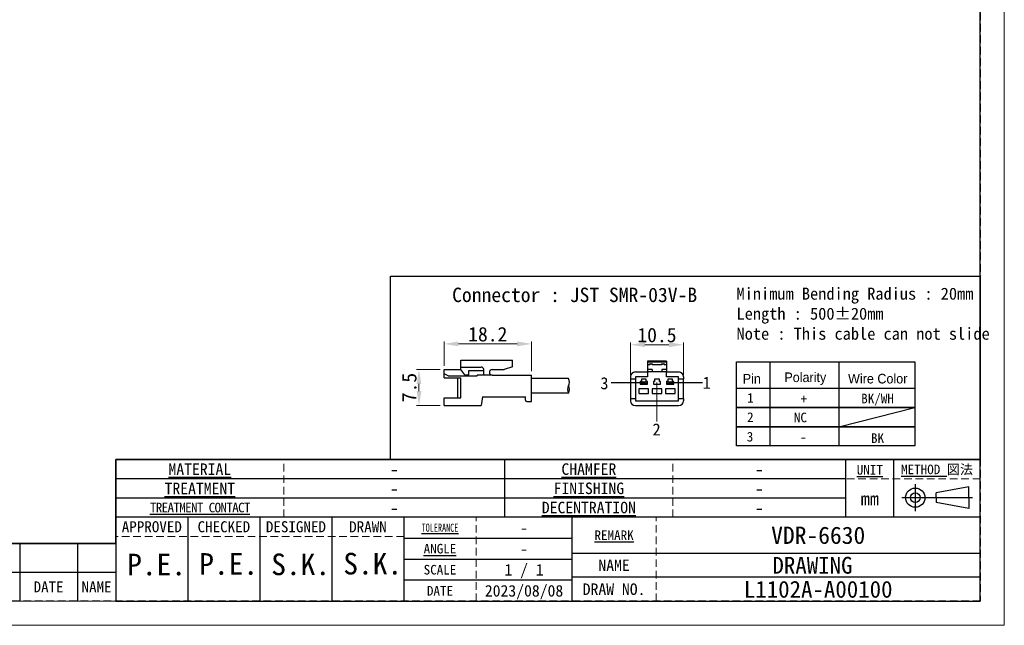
# Model space of a CAD drawing. Header units: millimetres. Extents: x -201 to 202, y 143 to 428.
# Tile 2 of 11: x -4 to 202, y 143 to 269. Entities that reach past the tile are written whole.
import ezdxf
from ezdxf.enums import TextEntityAlignment as Align

# ---------------------------------------------------------------- set-up
doc = ezdxf.new("R2010")
doc.units = ezdxf.units.MM
doc.header["$LTSCALE"] = 0.25
doc.linetypes.add('HIDDEN', pattern=[9.525, 6.35, -3.175])
doc.layers.add('CABLE 3P', color=7, linetype='Continuous')
doc.layers.add('FORM', color=7, linetype='Continuous')
doc.layers.add('DIMENSION', color=6, linetype='Continuous', lineweight=9)
doc.layers.add('TXT1', color=5, linetype='Continuous', lineweight=15)
doc.layers.add('EMPTY LINE', color=252, linetype='Continuous', lineweight=0, plot=False)
doc.styles.add('(TNK)aSS', font='txt', dxfattribs={"width": 0.75, "oblique": 15, "height": 3.5})
doc.styles.get("Standard").update_dxf_attribs({"font": 'arial.ttf'})
doc.styles.add('takachi1', font='msgothic.ttc', dxfattribs={"height": 2.5})
doc.styles.add('VS Standard', font='msgothic.ttc', dxfattribs={"height": 3})
doc.styles.add('VS Standard(小)', font='txt', dxfattribs={"height": 2.4})
doc.dimstyles.new('TMIZO', dxfattribs={"dimscale": 0, "dimtxt": 3.5, "dimasz": 3, "dimexe": 0.5, "dimexo": 0.8, "dimgap": 0.5, "dimtad": 3, "dimtoh": 1, "dimdec": 1, "dimrnd": 0.005, "dimdsep": 46, "dimtxsty": '(TNK)aSS', "dimcen": 0, "dimclrd": 5, "dimclre": 5, "dimclrt": 5, "dimaunit": 1, "dimadec": 0, "dimazin": 2, "dimtfac": 1, "dimtdec": 1, "dimtmove": 0, "dimatfit": 3, "dimfxl": 1, "dimtzin": 0, "dimlwd": -1, "dimlwe": -1, "dimarcsym": 0})

# ---------------------------------------------------------------- blocks, each defined once
blk = doc.blocks.new('表題欄金物用_ver2.0.0')
at = {"layer": 'FORM', "color": 0}
for p, q in [((-11, 40.5), (-191, 40.5)), ((-191, 40.5), (-191, 28.5)), ((-110, 28.49), (-110, 40.5)), ((-39, 28.49), (-39, 40.49)), ((-29, 28.49), (-29, 40.49)), ((-11, 28.5), (-11, 40.5)), ((-39, 36.5), (-191, 36.5)), ((-24.54, 35.38), (-24.54, 29.78)), ((-13.42, 34.8), (-20.21, 33.59)), ((-20.21, 32.58), (-20.21, 33.59)), ((-13.42, 32.58), (-13.42, 34.8)), ((-39, 32.5), (-191, 32.5)), ((-27.34, 32.58), (-12.62, 32.58)), ((-20.21, 32.58), (-20.21, 31.57)), ((-13.42, 30.35), (-20.21, 31.57)), ((-13.42, 32.58), (-13.42, 30.35)), ((-11, 28.5), (-191, 28.5)), ((-191, 28.5), (-191, 11)), ((-176, 28.5), (-176, 11)), ((-161, 28.5), (-161, 11)), ((-146, 28.5), (-146, 11)), ((-131, 28.5), (-131, 11)), ((-96, 11), (-96, 28.5)), ((-11, 11), (-11, 28.5)), ((-211, 23), (-272, 23)), ((-211, 23), (-211, 17)), ((-199, 23), (-211, 23)), ((-199, 23), (-199, 17)), ((-191, 23), (-199, 23)), ((-131, 24.12), (-96, 24.12)), ((-96, 21), (-11, 21)), ((-131, 19.75), (-96, 19.75)), ((-211, 17), (-272, 17)), ((-211, 17), (-211, 11)), ((-199, 17), (-211, 17)), ((-199, 17), (-199, 11)), ((-191, 17), (-199, 17)), ((-96, 15.38), (-131, 15.38)), ((-11, 16), (-96, 16)), ((-191, 11), (-11, 11))]:
    blk.add_line(p, q, dxfattribs=at)
at = {"layer": 'FORM', "color": 0, "linetype": 'HIDDEN', "lineweight": 9}
for p, q in [((-156, 28.49), (-156, 40.49)), ((-75, 28.49), (-75, 40.49)), ((-11, 36.5), (-39, 36.5)), ((-116, 11), (-116, 28.5)), ((-78.5, 11), (-78.5, 28.5)), ((-131, 24.5), (-191, 24.5))]:
    blk.add_line(p, q, dxfattribs=at)
at = {"layer": 'FORM', "color": 0, "lineweight": 15}
blk.add_line((-191, 11), (-286, 11), dxfattribs=at)
at = {"layer": 'FORM', "color": 0}
for radius in [2, 1]:
    blk.add_circle((-24.54, 32.58), radius, dxfattribs=at)
at = {"layer": 'FORM', "color": 0, "attachment_point": 5}
for s, insert, char_height, width, style in [('{\\LMATERIAL}', (-173.5, 38.5), 2.4, 36.5, 'VS Standard(小)'), ('{\\LCHAMFER}   ', (-92.5, 38.5), 2.4, 35, 'VS Standard(小)'), ('{\\LUNIT}', (-34, 38.35), 2, 20, 'VS Standard'), ('{\\LMETHOD} 図法', (-20, 38.35), 2, 20, 'VS Standard'), ('{\\LTREATMENT}', (-173.5, 34.5), 2.4, 36.5, 'VS Standard(小)'), ('{\\LFINISHING}', (-92.5, 34.5), 2.4, 35, 'VS Standard(小)'), ('mm', (-34, 32.35), 2.8, 20, 'VS Standard'), ('{\\T0.9;\\LTREATMENT CONTACT}', (-173.5, 30.5), 2, 36.5, 'VS Standard(小)'), ('{\\LDECENTRATION} ', (-92.5, 30.5), 2.4, 35, 'VS Standard(小)'), ('{\\fＭＳ ゴシック|b0|i0|c128|p49;APPROVED}', (-183.5, 26.5), 2.3, 15, 'VS Standard'), ('{\\fＭＳ ゴシック|b0|i0|c128|p49;CHECKED}', (-168.5, 26.5), 2.3, 15, 'VS Standard'), ('{\\fＭＳ ゴシック|b0|i0|c128|p49;DESIGNED}', (-153.5, 26.5), 2.3, 15, 'VS Standard'), ('{\\fＭＳ ゴシック|b0|i0|c128|p49;DRAWN}', (-138.5, 26.5), 2.3, 15, 'VS Standard'), ('{\\W0.7;\\LTOLERANCE\\l }', (-123.5, 26.31), 1.7, 20, 'VS Standard(小)'), ('{\\LANGLE}', (-123.5, 21.94), 2, 14.9784, 'VS Standard(小)'), ('SCALE', (-123.5, 17.56), 2, 15, 'VS Standard(小)'), ('{\\fＭＳ ゴシック|b0|i0|c128|p49;NAME}', (-87.25, 18.5), 2.4, 15, 'VS Standard(小)'), ('{\\fＭＳ ゴシック|b0|i0|c128|p49;DRAW NO.}', (-87.25, 13.5), 2.4, 15, 'VS Standard(小)'), ('{\\fMS Gothic|b0|i0|c128|p49;DATE}', (-204.99, 14), 2.3, 12, 'VS Standard'), ('NAME', (-195, 14), 2.3, 8, 'VS Standard'), ('{\\fＭＳ ゴシック|b0|i0|c128|p49;DATE}', (-123.5, 13.19), 2, 15, 'VS Standard(小)')]:
    blk.add_mtext(s, dxfattribs=dict(at, insert=insert, char_height=char_height, width=width, style=style))
at = {"layer": 'FORM', "color": 0, "insert": (-87.25, 24.75), "char_height": 2, "width": 16, "attachment_point": 5, "line_spacing_factor": 0.8, "style": 'VS Standard'}
blk.add_mtext('\\pxsm0.9;{\\LREMARK}   ', dxfattribs=at)
at = {"layer": 'FORM', "color": 0}
for tag, height, style, p in [('材料', 2.8, 'VS Standard', (-133, 38.5)), ('一般面取', 2.8, 'VS Standard', (-57, 38.5)), ('処理', 2.8, 'VS Standard', (-133, 34.5)), ('仕上', 2.8, 'VS Standard', (-57, 34.5)), ('処理接点', 2.8, 'VS Standard', (-133, 30.5)), ('偏芯', 2.8, 'VS Standard', (-57, 30.5)), ('一般公差', 2.4, 'VS Standard(小)', (-106, 26.31)), ('適用（機種名）', 3.6, 'VS Standard', (-44.75, 24.75)), ('角度', 2.4, 'VS Standard(小)', (-106, 21.94)), ('SCALE', 2.4, 'VS Standard(小)', (-106, 17.56)), ('NAME', 3.5, 'VS Standard', (-44.75, 18.5)), ('DATE', 2.4, 'VS Standard(小)', (-106, 13.19)), ('DRAW_NO.', 3.5, 'VS Standard', (-44.75, 13.5))]:
    blk.add_attdef(tag, text='', height=height, dxfattribs=dict(at, style=style)).set_placement(p, align=Align.MIDDLE_CENTER)
at = {"layer": 'FORM', "color": 0, "style": 'VS Standard'}
for tag, p in [('APPROVED', (-182.5, 15.06)), ('CHECKED', (-167.5, 15.18)), ('DESIGNED', (-152.5, 15.09)), ('DRAWN', (-137.5, 15.23))]:
    blk.add_attdef(tag, text='', height=4.5, dxfattribs=at).set_placement(p, align=Align.BOTTOM_CENTER)
blk = doc.blocks.new('*D84')
at = {"layer": 'Defpoints', "color": 0}
for p in [(134.68, 201.16), (123.68, 193.99), (134.68, 193.99)]:
    blk.add_point(p, dxfattribs=at)
at = {"layer": 'DIMENSION', "color": 0}
for p, q in [((123.68, 194.79), (123.68, 201.66)), ((126.68, 201.16), (131.68, 201.16)), ((134.68, 194.79), (134.68, 201.66))]:
    blk.add_line(p, q, dxfattribs=at)
for points in [[(126.68, 201.66), (126.68, 200.66), (123.68, 201.16)], [(131.68, 200.66), (131.68, 201.66), (134.68, 201.16)]]:
    blk.add_solid(points, dxfattribs=at)
at = {"layer": 'DIMENSION', "color": 0, "insert": (129.18, 203.16), "char_height": 3, "attachment_point": 5, "style": 'VS Standard'}
blk.add_mtext('10.5', dxfattribs=at)
blk = doc.blocks.new('*D85')
at = {"layer": 'Defpoints', "color": 0}
for p in [(84.85, 196), (79.63, 188.51), (84.87, 188.51)]:
    blk.add_point(p, dxfattribs=at)
at = {"layer": 'DIMENSION', "color": 0}
for p, q in [((84.05, 196), (79.13, 196)), ((79.63, 193), (79.63, 191.51)), ((84.07, 188.51), (79.13, 188.51))]:
    blk.add_line(p, q, dxfattribs=at)
for points in [[(80.13, 193), (79.13, 193), (79.63, 196)], [(79.13, 191.51), (80.13, 191.51), (79.63, 188.51)]]:
    blk.add_solid(points, dxfattribs=at)
at = {"layer": 'DIMENSION', "color": 0, "insert": (77.63, 192.25), "char_height": 3, "attachment_point": 5, "rotation": 90, "style": 'VS Standard'}
blk.add_mtext('7.5', dxfattribs=at)
blk = doc.blocks.new('*D86')
at = {"layer": 'Defpoints', "color": 0}
for p in [(103.06, 201.34), (84.85, 195.98), (103.06, 194.86)]:
    blk.add_point(p, dxfattribs=at)
at = {"layer": 'DIMENSION', "color": 0}
for p, q in [((84.85, 196.78), (84.85, 201.84)), ((87.85, 201.34), (100.06, 201.34)), ((103.06, 195.66), (103.06, 201.84))]:
    blk.add_line(p, q, dxfattribs=at)
for points in [[(87.85, 201.84), (87.85, 200.84), (84.85, 201.34)], [(100.06, 200.84), (100.06, 201.84), (103.06, 201.34)]]:
    blk.add_solid(points, dxfattribs=at)
at = {"layer": 'DIMENSION', "color": 0, "insert": (93.95, 203.34), "char_height": 3, "attachment_point": 5, "style": 'VS Standard'}
blk.add_mtext('18.2', dxfattribs=at)

msp = doc.modelspace()

# ---------------------------------------------------------------- linework, layer by layer
at = {"layer": 'CABLE 3P'}
for p, q in [((88.374, 197.979), (99.074, 197.979)), ((88.374, 195.979), (88.374, 197.979)), ((88.374, 197.979), (99.074, 197.979)), ((88.374, 195.979), (88.374, 197.979)), ((99.074, 196.583), (99.074, 197.979)), ((131.184, 197.738), (127.184, 197.738)), ((127.184, 197.738), (127.184, 197.509)), ((131.184, 197.509), (127.184, 197.509)), ((127.184, 197.509), (127.184, 196.988)), ((127.684, 196.988), (127.184, 196.988)), ((127.184, 196.988), (127.184, 195.988)), ((127.584, 196.988), (127.584, 196.997)), ((127.784, 197.188), (127.684, 197.088)), ((127.684, 197.088), (127.684, 196.988)), ((128.184, 197.088), (127.684, 197.088)), ((127.784, 197.197), (127.784, 197.188)), ((127.784, 197.197), (128.084, 197.197)), ((127.784, 197.188), (128.084, 197.188)), ((128.084, 197.197), (128.084, 197.188)), ((128.084, 197.188), (128.184, 197.088)), ((128.184, 197.088), (128.184, 196.988)), ((130.184, 196.988), (128.184, 196.988)), ((128.284, 196.997), (128.284, 196.988)), ((130.084, 196.988), (130.084, 196.997)), ((130.284, 197.188), (130.184, 197.088)), ((130.184, 197.088), (130.184, 196.988)), ((130.684, 197.088), (130.184, 197.088)), ((130.284, 197.197), (130.284, 197.188)), ((130.284, 197.197), (130.584, 197.197)), ((130.284, 197.188), (130.584, 197.188)), ((130.584, 197.197), (130.584, 197.188)), ((130.584, 197.188), (130.684, 197.088)), ((130.684, 197.088), (130.684, 196.988)), ((131.184, 196.988), (130.684, 196.988)), ((130.784, 196.997), (130.784, 196.988)), ((131.184, 197.738), (131.184, 197.509)), ((131.184, 197.509), (131.184, 196.988)), ((131.184, 196.988), (131.184, 195.988)), ((84.851, 194.292), (84.851, 195.979)), ((84.851, 195.979), (88.374, 195.979)), ((84.851, 194.292), (84.851, 195.979)), ((84.851, 195.979), (88.374, 195.979)), ((85.69, 194.701), (84.851, 195.093)), ((85.69, 194.701), (84.851, 195.093)), ((88.374, 196.508), (92.607, 196.508)), ((88.374, 196.508), (92.607, 196.508)), ((89.208, 194.926), (88.374, 195.979)), ((89.208, 194.926), (88.374, 195.979)), ((89.208, 194.926), (89.972, 194.926)), ((89.208, 194.926), (89.972, 194.926)), ((89.972, 194.926), (89.972, 195.798)), ((89.972, 195.798), (93.097, 195.798)), ((89.972, 194.926), (89.972, 195.798)), ((89.972, 195.798), (93.097, 195.798)), ((94.848, 194.851), (91.711, 194.851)), ((91.711, 194.701), (91.711, 194.851)), ((94.848, 194.851), (91.711, 194.851)), ((91.711, 194.701), (91.711, 194.851)), ((93.097, 194.851), (93.097, 196.005)), ((93.097, 194.851), (93.097, 196.005)), ((94.848, 195.979), (97.346, 195.979)), ((94.848, 195.979), (97.346, 195.979)), ((94.848, 194.851), (103.051, 194.851)), ((94.848, 194.851), (103.051, 194.851)), ((99.074, 196.583), (97.346, 195.979)), ((99.074, 196.583), (97.346, 195.979)), ((103.051, 189.351), (103.051, 194.851)), ((103.051, 189.351), (103.051, 194.851)), ((124.684, 195.488), (127.184, 195.488)), ((128.184, 195.988), (127.184, 195.988)), ((127.184, 195.988), (127.184, 195.488)), ((127.184, 195.488), (127.184, 194.488)), ((128.184, 195.488), (127.184, 195.488)), ((128.184, 195.988), (128.184, 195.488)), ((130.184, 195.488), (128.184, 195.488)), ((131.184, 195.988), (130.184, 195.988)), ((130.184, 195.988), (130.184, 195.488)), ((131.184, 195.488), (130.184, 195.488)), ((131.184, 195.988), (131.184, 195.488)), ((131.184, 194.488), (131.184, 195.488)), ((131.184, 195.488), (133.684, 195.488)), ((84.851, 194.292), (88.374, 194.292)), ((84.851, 194.292), (88.374, 194.292)), ((85.69, 194.701), (91.711, 194.701)), ((85.69, 194.701), (91.711, 194.701)), ((87.722, 190.1), (87.722, 194.292)), ((87.722, 190.1), (87.722, 194.292)), ((88.374, 190.1), (88.374, 194.292)), ((88.374, 190.1), (88.374, 194.292)), ((110.765, 194.101), (103.051, 194.101)), ((123.684, 194.488), (123.684, 193.988)), ((124.684, 193.988), (123.684, 193.988)), ((123.684, 193.988), (123.684, 189.988)), ((124.684, 194.488), (124.684, 193.988)), ((127.184, 194.488), (124.684, 194.488)), ((124.684, 193.988), (124.684, 189.988)), ((125.934, 193.488), (125.684, 193.488)), ((125.684, 193.488), (125.684, 192.988)), ((125.684, 192.988), (127.184, 192.988)), ((125.809, 193.038), (125.809, 193.438)), ((125.809, 193.438), (126.284, 193.438)), ((126.284, 193.038), (125.809, 193.038)), ((126.934, 193.988), (125.934, 193.988)), ((125.934, 193.988), (125.934, 193.488)), ((126.284, 193.438), (126.184, 193.338)), ((126.384, 193.338), (126.184, 193.338)), ((126.184, 193.138), (126.184, 193.338)), ((126.184, 193.138), (126.384, 193.138)), ((126.184, 193.138), (126.284, 193.038)), ((126.284, 193.438), (126.434, 193.438)), ((126.434, 193.038), (126.284, 193.038)), ((126.434, 193.414), (126.384, 193.338)), ((126.384, 193.338), (126.384, 193.138)), ((126.384, 193.138), (126.434, 193.062)), ((126.434, 193.438), (126.434, 193.414)), ((126.434, 193.438), (126.584, 193.438)), ((126.484, 193.338), (126.434, 193.414)), ((126.434, 193.062), (126.484, 193.138)), ((126.434, 193.062), (126.434, 193.038)), ((126.584, 193.038), (126.434, 193.038)), ((126.484, 193.138), (126.484, 193.338)), ((126.684, 193.338), (126.484, 193.338)), ((126.484, 193.138), (126.684, 193.138)), ((126.684, 193.338), (126.584, 193.438)), ((126.584, 193.438), (127.059, 193.438)), ((126.584, 193.038), (126.684, 193.138)), ((127.059, 193.038), (126.584, 193.038)), ((126.684, 193.338), (126.684, 193.138)), ((126.934, 193.488), (126.934, 193.988)), ((127.184, 193.488), (126.934, 193.488)), ((127.059, 193.438), (127.059, 193.038)), ((127.184, 192.988), (127.184, 193.488)), ((128.434, 193.488), (128.434, 192.988)), ((128.684, 193.488), (128.434, 193.488)), ((128.434, 192.988), (129.934, 192.988)), ((128.684, 193.988), (128.684, 193.488)), ((129.684, 193.988), (128.684, 193.988)), ((129.684, 193.488), (129.684, 193.988)), ((129.934, 193.488), (129.684, 193.488)), ((129.934, 192.988), (129.934, 193.488)), ((133.684, 194.488), (131.184, 194.488)), ((131.434, 193.488), (131.184, 193.488)), ((131.184, 193.488), (131.184, 192.988)), ((131.184, 192.988), (132.684, 192.988)), ((131.309, 193.038), (131.309, 193.438)), ((131.309, 193.438), (131.784, 193.438)), ((131.784, 193.038), (131.309, 193.038)), ((132.434, 193.988), (131.434, 193.988)), ((131.434, 193.988), (131.434, 193.488)), ((131.784, 193.438), (131.684, 193.338)), ((131.884, 193.338), (131.684, 193.338)), ((131.684, 193.138), (131.684, 193.338)), ((131.684, 193.138), (131.884, 193.138)), ((131.684, 193.138), (131.784, 193.038)), ((131.784, 193.438), (131.934, 193.438)), ((131.934, 193.038), (131.784, 193.038)), ((131.934, 193.414), (131.884, 193.338)), ((131.884, 193.338), (131.884, 193.138)), ((131.884, 193.138), (131.934, 193.062)), ((131.934, 193.438), (131.934, 193.414)), ((131.934, 193.438), (132.084, 193.438)), ((131.984, 193.338), (131.934, 193.414)), ((131.934, 193.062), (131.984, 193.138)), ((131.934, 193.062), (131.934, 193.038)), ((132.084, 193.038), (131.934, 193.038)), ((131.984, 193.138), (131.984, 193.338)), ((132.184, 193.338), (131.984, 193.338)), ((131.984, 193.138), (132.184, 193.138)), ((132.184, 193.338), (132.084, 193.438)), ((132.084, 193.438), (132.559, 193.438)), ((132.084, 193.038), (132.184, 193.138)), ((132.559, 193.038), (132.084, 193.038)), ((132.184, 193.338), (132.184, 193.138)), ((132.434, 193.488), (132.434, 193.988)), ((132.684, 193.488), (132.434, 193.488)), ((132.559, 193.438), (132.559, 193.038)), ((132.684, 192.988), (132.684, 193.488)), ((133.684, 193.988), (133.684, 194.488)), ((134.684, 193.988), (133.684, 193.988)), ((133.684, 189.988), (133.684, 193.988)), ((134.684, 194.488), (134.684, 193.988)), ((134.684, 189.988), (134.684, 193.988)), ((110.765, 191.101), (103.051, 191.101)), ((127.434, 191.988), (125.434, 191.988)), ((125.434, 191.988), (125.434, 190.988)), ((125.434, 190.988), (127.434, 190.988)), ((127.434, 190.988), (127.434, 191.988)), ((130.184, 191.988), (128.184, 191.988)), ((128.184, 191.988), (128.184, 190.988)), ((128.184, 190.988), (130.184, 190.988)), ((130.184, 190.988), (130.184, 191.988)), ((130.934, 191.988), (130.934, 190.988)), ((132.934, 191.988), (130.934, 191.988)), ((130.934, 190.988), (132.934, 190.988)), ((132.934, 190.988), (132.934, 191.988)), ((84.851, 188.479), (84.851, 190.1)), ((84.851, 190.1), (88.374, 190.1)), ((84.851, 188.479), (84.851, 190.1)), ((84.851, 190.1), (88.374, 190.1)), ((92.851, 190.351), (92.551, 188.479)), ((92.851, 190.351), (101.796, 190.351)), ((92.851, 190.351), (101.796, 190.351)), ((101.796, 189.651), (101.796, 190.351)), ((101.796, 189.651), (101.796, 190.351)), ((102.096, 189.351), (103.051, 189.351)), ((102.096, 189.351), (103.051, 189.351)), ((123.684, 189.988), (124.684, 189.988)), ((123.684, 189.988), (123.684, 189.488)), ((124.684, 189.988), (124.684, 189.488)), ((124.684, 189.488), (133.684, 189.488)), ((133.684, 189.988), (134.684, 189.988)), ((133.684, 189.488), (133.684, 189.988)), ((134.684, 189.988), (134.684, 189.488)), ((84.851, 188.479), (92.551, 188.479)), ((84.851, 188.479), (92.551, 188.479)), ((124.684, 188.488), (133.684, 188.488))]:
    msp.add_line(p, q, dxfattribs=at)
at = {"layer": 'CABLE 3P', "color": 5}
for p, q in [((126.314, 193.238), (119.676, 193.238)), ((138.688, 193.238), (132.05, 193.238))]:
    msp.add_line(p, q, dxfattribs=at)
at = {"layer": 'CABLE 3P'}
for centre, radius, start, end in [((127.784, 196.997), 0.2, 90, 180), ((127.589, 197.093), 0.0958, 267.40257, 357.14292), ((128.084, 196.997), 0.2, 0, 90), ((128.28, 197.093), 0.0958, 182.85716, 272.59748), ((130.284, 196.997), 0.2, 90, 180), ((130.089, 197.093), 0.0958, 267.40265, 357.14284), ((130.584, 196.997), 0.2, 0, 90), ((130.78, 197.093), 0.0958, 182.85727, 272.59723), ((92.594, 196.005), 0.504, 0, 91.53523), ((92.594, 196.005), 0.504, 0, 91.53523), ((94.848, 195.415), 0.564, 90, 270), ((94.848, 195.415), 0.564, 90, 270), ((124.684, 194.488), 1, 90, 180), ((133.684, 194.488), 1, 0, 90), ((109.565, 193.351), 1.415, 327.99462, 32.00538), ((111.965, 191.851), 1.415, 147.99462, 212.00538), ((109.565, 191.851), 1.415, 327.99462, 32.00538), ((102.096, 189.651), 0.3, 180, 270), ((102.096, 189.651), 0.3, 180, 270), ((124.684, 189.488), 1, 180, 270), ((133.684, 189.488), 1, 270, 0)]:
    msp.add_arc(centre, radius, start, end, dxfattribs=at)
at = {"layer": 'DIMENSION', "color": 5}
msp.add_line((129.157, 193.271), (129.157, 185.155), dxfattribs=at)
at = {"layer": 'EMPTY LINE'}
for p, q in [((201.5, 142.75), (201.5, 427.75)), ((-201.5, 142.75), (201.5, 142.75))]:
    msp.add_line(p, q, dxfattribs=at)
at = {"layer": 'FORM'}
for p, q in [((145.744, 197.614), (182.836, 197.614)), ((145.744, 192.088), (145.744, 197.614)), ((152.681, 197.614), (152.681, 180.088)), ((167.033, 197.614), (167.033, 180.088)), ((182.836, 197.614), (182.836, 180.088)), ((167.033, 184.088), (182.836, 188.088))]:
    msp.add_line(p, q, dxfattribs=at)
at = {"layer": 'FORM', "linetype": 'HIDDEN'}
msp.add_lwpolyline([(-196.5, 422.75), (196.5, 422.75), (196.5, 147.75), (-196.5, 147.75)], close=True, dxfattribs=at)
at = {"layer": 'FORM'}
for points in [[(-196.5, 422.75), (-196.5, 147.75), (-78.5, 147.75), (-78.5, 159.75), (16.5, 159.75), (16.5, 177.25), (196.5, 177.25), (196.5, 422.75), (-196.5, 422.75)], [(73.692, 215.458), (196.5, 215.458), (196.5, 177.25), (73.692, 177.25)]]:
    msp.add_lwpolyline(points, close=True, dxfattribs=at)
for points in [[(182.836, 188.088), (145.744, 188.088), (145.744, 192.088), (182.836, 192.088)], [(182.836, 184.088), (145.744, 184.088), (145.744, 188.088), (182.836, 188.088)], [(182.836, 180.088), (145.744, 180.088), (145.744, 184.088), (182.836, 184.088)]]:
    msp.add_lwpolyline(points, dxfattribs=at)

# ---------------------------------------------------------------- block references
ref = msp.add_blockref('表題欄金物用_ver2.0.0', (207.5, 136.75), dxfattribs=at)
ref.add_attrib('材料', '-', dxfattribs={"layer": 'EMPTY LINE', "color": 0, "height": 2.8, "style": 'VS Standard'}).set_placement((74.5, 175.25), align=Align.MIDDLE_CENTER)
ref.add_attrib('処理', '-', dxfattribs={"color": 0, "height": 2.8, "style": 'VS Standard'}).set_placement((74.5, 171.25), align=Align.MIDDLE_CENTER)
ref.add_attrib('処理接点', '-', dxfattribs={"color": 0, "height": 2.8, "style": 'VS Standard'}).set_placement((74.5, 167.25), align=Align.MIDDLE_CENTER)
ref.add_attrib('一般面取', '-', dxfattribs={"color": 0, "height": 2.8, "style": 'VS Standard'}).set_placement((150.5, 175.247), align=Align.MIDDLE_CENTER)
ref.add_attrib('仕上', '-', dxfattribs={"color": 0, "height": 2.8, "style": 'VS Standard'}).set_placement((150.5, 171.247), align=Align.MIDDLE_CENTER)
ref.add_attrib('偏芯', '-', dxfattribs={"color": 0, "height": 2.8, "style": 'VS Standard'}).set_placement((150.5, 167.247), align=Align.MIDDLE_CENTER)
ref.add_attrib('一般公差', '-', dxfattribs={"color": 0, "height": 2.4, "style": 'VS Standard(小)'}).set_placement((101.5, 163.062), align=Align.MIDDLE_CENTER)
ref.add_attrib('角度', '-', dxfattribs={"color": 0, "height": 2.4, "style": 'VS Standard(小)'}).set_placement((101.5, 158.688), align=Align.MIDDLE_CENTER)
ref.add_attrib('SCALE', '1 / 1', dxfattribs={"color": 0, "height": 2.4, "style": 'VS Standard(小)'}).set_placement((101.5, 154.312), align=Align.MIDDLE_CENTER)
ref.add_attrib('DATE', '2023/08/08', dxfattribs={"color": 0, "height": 2.4, "style": 'VS Standard(小)'}).set_placement((101.5, 149.938), align=Align.MIDDLE_CENTER)
ref.add_attrib('適用（機種名）', 'VDR-6630', dxfattribs={"color": 0, "height": 3.6, "style": 'VS Standard'}).set_placement((162.75, 161.5), align=Align.MIDDLE_CENTER)
ref.add_attrib('NAME', 'DRAWING ', dxfattribs={"color": 0, "height": 3.5, "style": 'VS Standard'}).set_placement((162.75, 155.25), align=Align.MIDDLE_CENTER)
ref.add_attrib('DRAW_NO.', 'L1102A-A00100', dxfattribs={"color": 0, "height": 3.5, "style": 'VS Standard'}).set_placement((162.75, 150.25), align=Align.MIDDLE_CENTER)
ref.add_attrib('DESIGNED', 'S.K.', dxfattribs={"color": 0, "height": 4.5, "style": 'VS Standard'}).set_placement((55, 151.841), align=Align.BOTTOM_CENTER)
ref.add_attrib('DRAWN', 'S.K.', dxfattribs={"color": 0, "height": 4.5, "style": 'VS Standard'}).set_placement((70, 151.985), align=Align.BOTTOM_CENTER)
ref.add_attrib('CHECKED', 'P.E.', dxfattribs={"color": 0, "height": 4.5, "style": 'VS Standard'}).set_placement((40, 151.927), align=Align.BOTTOM_CENTER)
ref.add_attrib('APPROVED', 'P.E.', dxfattribs={"color": 0, "height": 4.5, "style": 'VS Standard'}).set_placement((25, 151.812), align=Align.BOTTOM_CENTER)

# ---------------------------------------------------------------- texts
at = {"layer": 'DIMENSION', "color": 5, "style": 'takachi1'}
for s, p in [('3', (117.382, 191.897)), ('1', (138.688, 192)), ('2', (128.251, 182.277))]:
    msp.add_text(s, height=2.5, dxfattribs=at).set_placement(p)
at = {"layer": 'TXT1', "color": 5, "style": 'takachi1'}
msp.add_text('NC', height=2, dxfattribs=at).set_placement((157.68, 185.029))
at = {"layer": 'TXT1', "color": 5, "attachment_point": 1, "style": 'VS Standard'}
for s, insert, char_height, width in [('Minimum Bending Radius : 20mm\\PLength : 500%%p20mm\\PNote : This cable can not slide', (145.744, 213.046), 2.5, 61.65687), ('Connector : JST SMR-03V-B', (86.53, 213.046), 3, 49.4293)]:
    msp.add_mtext(s, dxfattribs=dict(at, insert=insert, char_height=char_height, width=width))
at = {"layer": 'TXT1', "color": 5, "char_height": 2, "attachment_point": 5}
for s, insert, width in [('\\fMS PGothic|b0|i0|c128|p50;Pin', (148.924, 194.088), 8), ('\\fMS PGothic|b0|i0|c128|p50;Polarity', (160.066, 194.088), 28), ('\\fMS PGothic|b0|i0|c128|p50;Wire Color', (175.145, 194.088), 32), ('\\fＭＳ ゴシック|b0|i0;1', (148.627, 190.088), 8), ('\\fMS Gothic|b0|i0|c128|p49;BK/WH', (175.102, 189.72), 32), ('\\fMS Gothic|b0|i0|c128|p49;+', (159.747, 189.891), 28), ('\\fＭＳ ゴシック|b0|i0;2', (148.627, 186.088), 8), ('\\fＭＳ ゴシック|b0|i0;3\\P', (148.556, 182.003), 8), ('\\fMS Gothic|b0|i0|c128|p49;BK', (175.102, 181.72), 32), ('\\fMS Gothic|b0|i0|c128|p49;-', (159.658, 181.943), 28)]:
    msp.add_mtext(s, dxfattribs=dict(at, insert=insert, width=width))

# ---------------------------------------------------------------- dimensions: what is measured, and where the dimension line sits
at = {"layer": 'DIMENSION', "color": 5}
dim = msp.add_linear_dim(base=(103.055, 201.337), p1=(84.853, 195.981), p2=(103.055, 194.856), dimstyle='TMIZO', override={"dimscale": 1, "dimtoh": 0, "dimtxsty": 'VS Standard', "dimclrd": 0, "dimclre": 0, "dimclrt": 0}, dxfattribs=at)
dim.commit()
dim.dimension.update_dxf_attribs({"geometry": '*D86', "text_midpoint": (93.954, 203.337)})
dim = msp.add_linear_dim(base=(134.684, 201.162), p1=(123.678, 193.99), p2=(134.684, 193.991), text='10.5', dimstyle='TMIZO', override={"dimscale": 1, "dimtoh": 0, "dimtxsty": 'VS Standard', "dimclrd": 0, "dimclre": 0, "dimclrt": 0}, dxfattribs=at)
dim.commit()
dim.dimension.update_dxf_attribs({"geometry": '*D84', "text_midpoint": (129.181, 203.162)})
dim = msp.add_linear_dim(base=(79.629, 188.508), p1=(84.848, 196.001), p2=(84.872, 188.508), angle=90, dimstyle='TMIZO', override={"dimscale": 1, "dimtoh": 0, "dimtxsty": 'VS Standard', "dimclrd": 0, "dimclre": 0, "dimclrt": 0}, dxfattribs=at)
dim.commit()
dim.dimension.update_dxf_attribs({"geometry": '*D85', "text_midpoint": (77.629, 192.255)})

doc.saveas('drawing.dxf')
